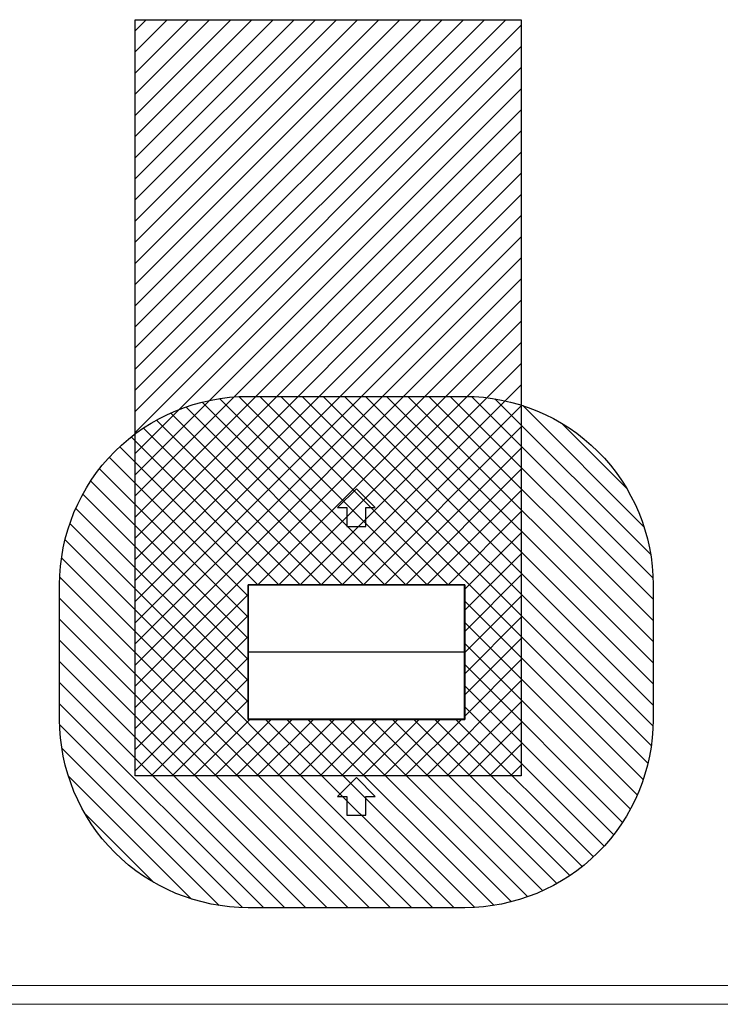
# Model space of a CAD drawing. Header units: millimetres. Extents: x 0 to 39025, y -31299 to 8400.
# Tile 138 of 206: x 5392 to 9110, y 0 to 5228. Entities that reach past the tile are written whole.
import ezdxf

# ---------------------------------------------------------------- set-up
doc = ezdxf.new("R2010")
doc.units = ezdxf.units.MM
for name, color, linetype in [('ANOTACIJE', 7, 'Continuous'), ('FORMAT', 7, 'Continuous'), ('ODMIKI funkcionalni', 253, 'Continuous'), ('ODMIKI varnostni', 252, 'Continuous')]:
    doc.layers.add(name, color=color, linetype=linetype)

# ---------------------------------------------------------------- blocks, each defined once
blk = doc.blocks.new('Adapt 2 S (zgoraj)')
at = {"linetype": 'Continuous'}
for p, q in [((0, 712.1), (0, 713)), ((0, 712.1), (0, 358.5)), ((1, 712.1), (1, 358.5)), ((1149, 712.1), (1, 712.1)), ((1, 712.1), (1, 712.1)), ((1, 712.1), (4.5, 712.1)), ((2, 713.3), (3.9, 713.6)), ((2, 712.1), (2, 713.3)), ((3.9, 713.6), (4.4, 712.1)), ((4.5, 712.1), (4.5, 715)), ((4.5, 715), (1145.5, 715)), ((6.5, 715), (957.5, 715)), ((957.5, 715), (957.5, 715)), ((957.5, 715), (1026.5, 715)), ((1026.5, 715), (1026.5, 715)), ((1026.5, 715), (1028.5, 715)), ((1028.5, 715), (1028.5, 715)), ((1097.5, 715), (1028.5, 715)), ((1097.5, 715), (1097.5, 715)), ((1097.5, 715), (1143.5, 715)), ((1145.5, 712.1), (1145.5, 715)), ((1149, 712.1), (1145.5, 712.1)), ((1146.1, 713.6), (1145.6, 712.1)), ((1148, 713.3), (1146.1, 713.6)), ((1148, 713.3), (1148, 712.1)), ((1149, 358.5), (1149, 712.1)), ((1149, 712.1), (1149, 712.1)), ((1150, 712.1), (1150, 713)), ((1150, 358.5), (1150, 712.1)), ((0, 636.6), (-1, 632.4)), ((1151, 632.4), (1150, 636.6)), ((0, 357.6), (0, 358.5)), ((0, 357.6), (1, 357.6)), ((0, 357.6), (0, 357.4)), ((0, 357.4), (0, 356.5)), ((0, 357.4), (1, 357.4)), ((0, 356.5), (0, 2.9)), ((1, 357.5), (1, 358.5)), ((1, 357.6), (1, 357.4)), ((1149, 357.5), (1, 357.5)), ((1, 357.5), (1, 357.4)), ((1149, 357.4), (1, 357.4)), ((1, 356.4), (1, 357.4)), ((1, 2.8), (1, 356.4)), ((1149, 357.5), (1149, 358.5)), ((1150, 357.6), (1149, 357.6)), ((1149, 357.4), (1149, 357.6)), ((1149, 357.4), (1149, 357.5)), ((1150, 357.4), (1149, 357.4)), ((1149, 356.4), (1149, 357.4)), ((1149, 2.8), (1149, 356.4)), ((1150, 357.6), (1150, 358.5)), ((1150, 357.4), (1150, 357.6)), ((1150, 357.4), (1150, 356.5)), ((1150, 2.9), (1150, 356.5)), ((0, 2.9), (0, 2)), ((1, 2.8), (1149, 2.8)), ((1, 2.8), (4.5, 2.8)), ((1, 2.8), (1, 2.8)), ((2, 1.7), (2, 2.8)), ((2, 1.7), (3.9, 1.3)), ((3.9, 1.3), (4.4, 2.8)), ((4.5, 2.8), (4.5, 0)), ((1145.5, 0), (4.5, 0)), ((6.5, 0), (6.5, 0)), ((1143.5, 0), (1143.5, 0)), ((1149, 2.8), (1145.5, 2.8)), ((1145.5, 2.8), (1145.5, 0)), ((1146.1, 1.3), (1145.6, 2.8)), ((1148, 1.7), (1146.1, 1.3)), ((1148, 2.8), (1148, 1.7)), ((1149, 2.8), (1149, 2.8)), ((1150, 2.9), (1150, 2)), ((1143.5, 0), (6.5, 0))]:
    blk.add_line(p, q, dxfattribs=at)
at = {"linetype": 'Continuous', "flags": 128}
for points in [[(6.2, 715), (6.3, 715), (6.5, 715)], [(1143.8, 715), (1143.7, 715), (1143.5, 715)], [(1, 358.5), (0.6, 358.5), (0.3, 358.5), (0.1, 358.5), (0, 358.5), (0.1, 358.5), (0.3, 358.5), (0.6, 358.5), (1, 358.5)], [(1, 356.5), (0.6, 356.5), (0.3, 356.5), (0.1, 356.5), (0, 356.5), (0.1, 356.4), (0.3, 356.4), (0.6, 356.4), (1, 356.4)], [(1, 358.5), (1, 358.5), (1, 358.5), (1, 358.5), (1, 358.5), (1, 358.5), (1, 358.5), (1, 358.5), (1, 358.5)], [(1, 357.6), (1, 357.6), (1, 357.6)], [(1, 357.4), (1, 357.4), (1, 357.4)], [(1, 356.5), (1, 356.5), (1, 356.5), (1, 356.5), (1, 356.5), (1, 356.5), (1, 356.5), (1, 356.5), (1, 356.5)], [(1149, 358.5), (1149.4, 358.5), (1149.7, 358.5), (1149.9, 358.5), (1150, 358.5), (1149.9, 358.5), (1149.7, 358.5), (1149.4, 358.5), (1149, 358.5)], [(1149, 358.5), (1149, 358.5), (1149, 358.5), (1149, 358.5), (1149, 358.5), (1149, 358.5), (1149, 358.5), (1149, 358.5), (1149, 358.5)], [(1149, 357.6), (1149, 357.6), (1149, 357.6)], [(1149, 357.4), (1149, 357.4), (1149, 357.4)], [(1149, 356.4), (1149.4, 356.4), (1149.7, 356.4), (1149.9, 356.4), (1150, 356.5), (1149.9, 356.5), (1149.7, 356.5), (1149.4, 356.5), (1149, 356.5)], [(1149, 356.5), (1149, 356.5), (1149, 356.5), (1149, 356.5), (1149, 356.5), (1149, 356.5), (1149, 356.5), (1149, 356.5), (1149, 356.5)], [(6.2, 0), (6.3, 0), (6.5, 0)], [(1143.8, 0), (1143.7, 0), (1143.5, 0)]]:
    blk.add_lwpolyline(points, dxfattribs=at)
at = {"linetype": 'Continuous'}
for centre, radius, start, end in [((0.8, 700.1), 12.1, 88.7527, 93.7467), ((1149.2, 700.1), 12.1, 86.2533, 91.2473), ((23.4, 626.8), 25, 167.1604, 200.6097), ((1126.6, 626.8), 25, 339.3903, 12.8396), ((0.9, 347), 10.6, 89.2614, 94.9268), ((0.9, 368), 10.6, 265.0732, 270.7386), ((1149.1, 347), 10.6, 85.0732, 90.7386), ((1149.1, 368), 10.6, 269.2614, 274.9268), ((0.8, 14.9), 12.1, 266.2533, 271.2473), ((1149.2, 14.9), 12.1, 268.7527, 273.7467)]:
    blk.add_arc(centre, radius, start, end, dxfattribs=at)
for points, knots in [([(3.9, 713.6), (3.8, 713.8), (3.7, 714), (3.4, 714.4), (3.2, 714.6), (2.8, 714.8), (2.6, 714.9), (2.2, 715), (1.9, 715), (1.5, 714.9), (1.2, 714.8), (0.8, 714.6), (0.6, 714.5), (0.3, 714.1), (0.2, 713.9), (0, 713.4), (0, 713.2), (0, 713)], [0, 0, 0, 0, 0.125, 0.125, 0.25, 0.25, 0.375, 0.375, 0.5, 0.5, 0.625, 0.625, 0.75, 0.75, 0.875, 0.875, 1, 1, 1, 1]), ([(0, 713), (0, 713), (0.1, 713), (0.3, 713.1), (0.4, 713.1), (0.8, 713.2), (1, 713.2), (1.5, 713.2), (1.7, 713.3), (2, 713.3)], [0, 0, 0, 0, 0.25, 0.25, 0.5, 0.5, 0.75, 0.75, 1, 1, 1, 1]), ([(2.9, 713.4), (2.8, 713.5), (2.8, 713.7), (2.5, 713.8), (2.2, 714), (1.8, 714), (1.5, 713.9), (1.2, 713.6), (1, 713.3), (1, 713.1), (1, 713)], [0, 0, 0, 0, 0.0664783, 0.1998386, 0.3331988, 0.466559, 0.5999193, 0.7332795, 0.8666398, 1, 1, 1, 1]), ([(1150, 713), (1150, 713.2), (1150, 713.4), (1149.8, 713.9), (1149.7, 714.1), (1149.4, 714.5), (1149.2, 714.6), (1148.8, 714.8), (1148.5, 714.9), (1148.1, 715), (1147.8, 715), (1147.4, 714.9), (1147.2, 714.8), (1146.8, 714.6), (1146.6, 714.4), (1146.3, 714), (1146.2, 713.8), (1146.1, 713.6)], [0, 0, 0, 0, 0.125, 0.125, 0.25, 0.25, 0.375, 0.375, 0.5, 0.5, 0.625, 0.625, 0.75, 0.75, 0.875, 0.875, 1, 1, 1, 1]), ([(1149, 713), (1149, 713.1), (1149, 713.3), (1148.8, 713.6), (1148.5, 713.9), (1148.2, 714), (1147.8, 714), (1147.5, 713.8), (1147.2, 713.7), (1147.2, 713.5), (1147.1, 713.4)], [0, 0, 0, 0, 0.13336, 0.26672, 0.400081, 0.533441, 0.666801, 0.800161, 0.933522, 1, 1, 1, 1]), ([(1148, 713.3), (1148.3, 713.3), (1148.5, 713.2), (1149, 713.2), (1149.2, 713.2), (1149.6, 713.1), (1149.7, 713.1), (1149.9, 713), (1150, 713), (1150, 713)], [0, 0, 0, 0, 0.25, 0.25, 0.5, 0.5, 0.75, 0.75, 1, 1, 1, 1]), ([(2, 1.7), (1.7, 1.7), (1.5, 1.7), (1, 1.8), (0.8, 1.8), (0.4, 1.8), (0.3, 1.9), (0.1, 1.9), (0, 1.9), (0, 2)], [0, 0, 0, 0, 0.25, 0.25, 0.5, 0.5, 0.75, 0.75, 1, 1, 1, 1]), ([(0, 2), (0, 1.7), (0, 1.5), (0.2, 1.1), (0.3, 0.9), (0.6, 0.5), (0.8, 0.3), (1.2, 0.1), (1.5, 0), (1.9, 0), (2.2, 0), (2.6, 0.1), (2.8, 0.1), (3.2, 0.4), (3.4, 0.6), (3.7, 0.9), (3.8, 1.1), (3.9, 1.4)], [0, 0, 0, 0, 0.125, 0.125, 0.25, 0.25, 0.375, 0.375, 0.5, 0.5, 0.625, 0.625, 0.75, 0.75, 0.875, 0.875, 1, 1, 1, 1]), ([(1, 2), (1, 1.9), (1, 1.6), (1.2, 1.3), (1.5, 1.1), (1.8, 1), (2.2, 1), (2.5, 1.1), (2.8, 1.3), (2.8, 1.5), (2.9, 1.5)], [0, 0, 0, 0, 0.13336, 0.26672, 0.400081, 0.533441, 0.666801, 0.800161, 0.933522, 1, 1, 1, 1]), ([(1146.1, 1.4), (1146.2, 1.1), (1146.3, 0.9), (1146.6, 0.6), (1146.8, 0.4), (1147.2, 0.1), (1147.4, 0.1), (1147.8, 0), (1148.1, 0), (1148.5, 0), (1148.8, 0.1), (1149.2, 0.3), (1149.4, 0.5), (1149.7, 0.9), (1149.8, 1.1), (1150, 1.5), (1150, 1.7), (1150, 2)], [0, 0, 0, 0, 0.125, 0.125, 0.25, 0.25, 0.375, 0.375, 0.5, 0.5, 0.625, 0.625, 0.75, 0.75, 0.875, 0.875, 1, 1, 1, 1]), ([(1147.1, 1.5), (1147.2, 1.5), (1147.2, 1.3), (1147.5, 1.1), (1147.8, 1), (1148.2, 1), (1148.5, 1.1), (1148.8, 1.3), (1149, 1.6), (1149, 1.9), (1149, 2)], [0, 0, 0, 0, 0.0664783, 0.1998386, 0.3331988, 0.466559, 0.5999193, 0.7332795, 0.8666398, 1, 1, 1, 1]), ([(1150, 2), (1150, 1.9), (1149.9, 1.9), (1149.7, 1.9), (1149.6, 1.8), (1149.2, 1.8), (1149, 1.8), (1148.5, 1.7), (1148.3, 1.7), (1148, 1.7)], [0, 0, 0, 0, 0.25, 0.25, 0.5, 0.5, 0.75, 0.75, 1, 1, 1, 1])]:
    blk.add_open_spline(points, degree=3, knots=knots, dxfattribs=at)
blk = doc.blocks.new('PUŠČICA')
at = {"ltscale": 10}
for p, q in [((0, 0), (-50, 50)), ((-50, 50), (-50, 25)), ((-100, 25), (-100, -25)), ((-50, 25), (-100, 25)), ((-50, -50), (0, 0)), ((-100, -25), (-50, -25)), ((-50, -25), (-50, -50))]:
    blk.add_line(p, q, dxfattribs=at)

msp = doc.modelspace()

# ---------------------------------------------------------------- hatches: boundary and pattern name
at = {"layer": 'ODMIKI funkcionalni'}
h = msp.add_hatch(dxfattribs=at)
h.set_pattern_fill('ANSI31', color=256, scale=25)
h.set_pattern_definition([(45, (0, -1844.98), (-56.1266, 56.1266), [])])
h.paths.add_polyline_path([(8053.6, 5228.1), (6003.6, 5228.1), (6003.6, 1213.1), (8053.6, 1213.1)])
h.paths.add_polyline_path([(7753.6, 2228.1), (7753.6, 1513.1), (6603.6, 1513.1), (6603.6, 2228.1)], flags=16)
h.paths.add_polyline_path([(6604.7, 1870.5), (6604.7, 1514.8), (6605.7, 1514.7), (6605.7, 1515.1), (6605.2, 1870.5)], flags=0)
h.paths.add_polyline_path([(7752.6, 1871.6), (7753.6, 1871.6), (7753.6, 1869.5), (7752.6, 1869.5), (7752.6, 1514.8), (7751.5, 1514.7), (7751.5, 1515.1), (7752.6, 2226.3), (7752.6, 2226.3)], flags=0)
h.paths.add_polyline_path([(6605.7, 2226.1), (6605.7, 2226.5), (6602.7, 2226.1)], flags=16)
at = {"layer": 'ODMIKI varnostni'}
h = msp.add_hatch(dxfattribs=at)
h.set_pattern_fill('ANSI31', color=256, scale=25, angle=90)
h.set_pattern_definition([(135, (0, -2566.4), (-56.1266, -56.1266), [])])
h.paths.add_polyline_path([(7753.6, 3228.1), (6603.6, 3228.1, 0.414214), (5603.6, 2228.1), (5603.6, 1513.1, 0.414214), (6603.6, 513.1), (7753.6, 513.1, 0.414214), (8753.6, 1513.1), (8753.6, 2228.1, 0.414214)])
h.paths.add_polyline_path([(7753.6, 2228.1), (7753.6, 1513.1), (6603.6, 1513.1), (6603.6, 2228.1)], flags=16)
h.paths.add_polyline_path([(6604.7, 1870.5), (6604.7, 1514.8), (6605.7, 1514.7), (6605.7, 1515.1), (6605.2, 1870.5)], flags=0)
h.paths.add_polyline_path([(7752.6, 1871.6), (7753.6, 1871.6), (7753.6, 1869.5), (7752.6, 1869.5), (7752.6, 1514.8), (7751.5, 1514.7), (7751.5, 1515.1), (7752.6, 2226.3), (7752.6, 2226.3)], flags=0)
h.paths.add_polyline_path([(6605.7, 2226.1), (6605.7, 2226.5), (6602.7, 2226.1)], flags=16)

# ---------------------------------------------------------------- linework, layer by layer
at = {"layer": 'FORMAT', "color": 7, "linetype": 'Continuous', "lineweight": 18, "ltscale": 27}
for p, q in [((500, 100), (18468, 100)), ((0, 0), (18568, 0))]:
    msp.add_line(p, q, dxfattribs=at)
at = {"layer": 'ODMIKI funkcionalni'}
for points in [[(8053.6, 5228.1), (8053.6, 1213.1), (6003.6, 1213.1), (6003.6, 5228.1)], [(6603.6, 2228.1), (7753.6, 2228.1), (7753.6, 1513.1), (6603.6, 1513.1)]]:
    msp.add_lwpolyline(points, close=True, dxfattribs=at)
at = {"layer": 'ODMIKI varnostni'}
msp.add_lwpolyline([(5603.6, 2228.1, -0.414214), (6603.6, 3228.1), (7753.6, 3228.1, -0.414214), (8753.6, 2228.1), (8753.6, 1513.1, -0.414214), (7753.6, 513.1), (6603.6, 513.1, -0.414214), (5603.6, 1513.1)], format="xyb", close=True, dxfattribs=at)
msp.add_lwpolyline([(7753.6, 2228.1), (6603.6, 2228.1), (6603.6, 1513.1), (7753.6, 1513.1)], close=True, dxfattribs=at)

# ---------------------------------------------------------------- block references
at = {"color": 1}
msp.add_blockref('Adapt 2 S (zgoraj)', (6603.6, 1513.1), dxfattribs=at)
at = {"layer": 'ANOTACIJE', "xscale": 2, "yscale": 2, "zscale": 2, "rotation": 90}
for p in [(7178.6, 2737.2), (7178.6, 1203.9)]:
    msp.add_blockref('PUŠČICA', p, dxfattribs=at)

doc.saveas('drawing.dxf')
